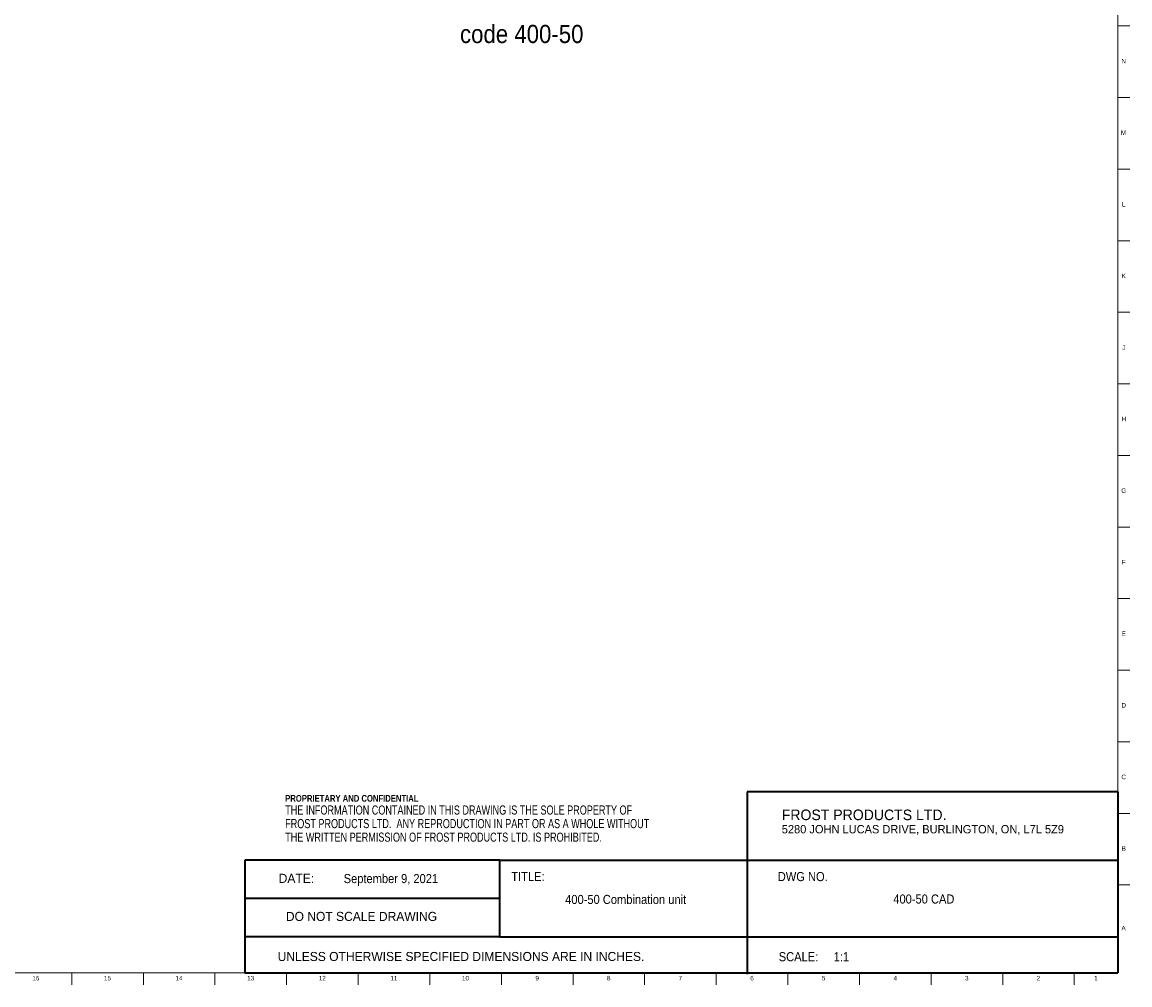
# Model space of a CAD drawing. Header units: inches. Extents: x 0 to 90, y 0 to 120.
# Tile 11 of 21: x 59 to 90, y 0 to 27. Entities that reach past the tile are written whole.
import ezdxf

# ---------------------------------------------------------------- set-up
doc = ezdxf.new("R2010")
doc.units = ezdxf.units.IN
doc.header["$MEASUREMENT"] = 0
doc.linetypes.add('SLD-Solid', pattern=[0])
doc.layers.add('NOTES', color=1, linetype='SLD-Solid')
doc.layers.add('TITLE', color=8, linetype='SLD-Solid')
doc.styles.add('SLDTEXTSTYLE0', font='ARIAL.TTF', dxfattribs={"width": 0.948})
doc.styles.add('SLDTEXTSTYLE1', font='GOTHIC.TTF', dxfattribs={"width": 0.913})
doc.styles.add('SLDTEXTSTYLE2', font='ARIALNB.TTF', dxfattribs={"width": 0.87})
doc.styles.add('SLDTEXTSTYLE3', font='ARIALN.TTF', dxfattribs={"width": 0.87})

# ---------------------------------------------------------------- blocks, each defined once
blk = doc.blocks.new('SW_NOTE_0')
at = {"layer": 'NOTES', "color": 0, "attachment_point": 1, "style": 'SLDTEXTSTYLE0'}
for s, insert, char_height in [('FROST PRODUCTS LTD.', (0, 0.376), 0.29167), ('5280 JOHN LUCAS DRIVE, BURLINGTON, ON, L7L 5Z9', (0, -0.05), 0.22917)]:
    blk.add_mtext(s, dxfattribs=dict(at, insert=insert, char_height=char_height))
blk = doc.blocks.new('SW_NOTE_0_1')
at = {"layer": 'NOTES', "color": 0, "attachment_point": 1}
for s, insert, char_height, style in [('PROPRIETARY AND CONFIDENTIAL', (0, 0.238), 0.18473, 'SLDTEXTSTYLE2'), ('THE INFORMATION CONTAINED IN THIS DRAWING IS THE SOLE PROPERTY OF ', (0, -0.05), 0.25, 'SLDTEXTSTYLE3'), ('FROST PRODUCTS LTD.  ANY REPRODUCTION IN PART OR AS A WHOLE WITHOUT ', (0, -0.423), 0.25, 'SLDTEXTSTYLE3'), ('THE WRITTEN PERMISSION OF FROST PRODUCTS LTD. IS PROHIBITED.', (0, -0.796), 0.25, 'SLDTEXTSTYLE3')]:
    blk.add_mtext(s, dxfattribs=dict(at, insert=insert, char_height=char_height, style=style))
blk = doc.blocks.new('SW_NOTE_0_3')
at = {"layer": 'NOTES', "color": 0, "char_height": 0.5, "attachment_point": 1, "style": 'SLDTEXTSTYLE1'}
for s, insert in [('3D view', (0, 0.639)), ('code 400-50', (0, -0.361))]:
    blk.add_mtext(s, dxfattribs=dict(at, insert=insert))

msp = doc.modelspace()

# ---------------------------------------------------------------- linework, layer by layer
at = {"layer": 'TITLE', "linetype": 'SLD-Solid', "lineweight": 18}
for p, q in [((89.5, 119.5), (89.5, 0.5)), ((89.5, 26.5354331), (89.8346457, 26.5354331)), ((89.5, 24.5669291), (89.8346457, 24.5669291)), ((89.5, 22.5984252), (89.8346457, 22.5984252)), ((89.5, 20.6299213), (89.8346457, 20.6299213)), ((89.5, 18.6614173), (89.8346457, 18.6614173)), ((89.5, 16.6929134), (89.8346457, 16.6929134)), ((89.5, 14.7244094), (89.8346457, 14.7244094)), ((89.5, 12.7559055), (89.8346457, 12.7559055)), ((89.5, 10.7874016), (89.8346457, 10.7874016)), ((89.5, 8.8188976), (89.8346457, 8.8188976)), ((89.5, 6.8503937), (89.8346457, 6.8503937)), ((89.5, 4.8818898), (89.8346457, 4.8818898)), ((89.5, 2.9133858), (89.8346457, 2.9133858)), ((89.5, 0.5), (0.5, 0.5)), ((60.7480315, 0.5), (60.7480315, 0.1653543)), ((62.7165354, 0.5), (62.7165354, 0.1653543)), ((64.6850394, 0.5), (64.6850394, 0.1653543)), ((66.6535433, 0.5), (66.6535433, 0.1653543)), ((68.6220472, 0.5), (68.6220472, 0.1653543)), ((70.5905512, 0.5), (70.5905512, 0.1653543)), ((72.5590551, 0.5), (72.5590551, 0.1653543)), ((74.5275591, 0.5), (74.5275591, 0.1653543)), ((76.496063, 0.5), (76.496063, 0.1653543)), ((78.4645669, 0.5), (78.4645669, 0.1653543)), ((80.4330709, 0.5), (80.4330709, 0.1653543)), ((82.4015748, 0.5), (82.4015748, 0.1653543)), ((84.3700787, 0.5), (84.3700787, 0.1653543)), ((86.3385827, 0.5), (86.3385827, 0.1653543)), ((88.3070866, 0.5), (88.3070866, 0.1653543))]:
    msp.add_line(p, q, dxfattribs=at)
at = {"layer": 'TITLE', "lineweight": 35}
for p, q in [((89.4999317, 5.4753604), (79.3105351, 5.4753604)), ((79.3105351, 5.4753604), (79.3105351, 0.4636772)), ((89.4999317, 5.4753604), (89.5, 0.5)), ((65.5059791, 3.5979637), (65.5059791, 0.5)), ((72.5182231, 3.5979637), (65.5059791, 3.5979637)), ((72.5182231, 3.5979637), (89.4997616, 3.5979648)), ((72.5182231, 1.4876118), (72.5182231, 3.5979637)), ((72.5182231, 2.5427877), (65.5059791, 2.5427877)), ((72.5182231, 1.4876118), (65.5059791, 1.4876118)), ((72.5182231, 1.4876118), (89.4999865, 1.4876118)), ((65.5059791, 0.5), (89.5, 0.5))]:
    msp.add_line(p, q, dxfattribs=at)

# ---------------------------------------------------------------- block references
at = {"layer": 'NOTES'}
for name, p in [('SW_NOTE_0_3', (71.4212093, 26.9259456)), ('SW_NOTE_0_1', (66.6159726, 5.1481527)), ('SW_NOTE_0', (80.2661316, 4.6105228))]:
    msp.add_blockref(name, p, dxfattribs=at)

# ---------------------------------------------------------------- texts
at = {"layer": 'NOTES', "char_height": 0.25}
for s, insert, attachment_point, style in [('DATE:', (66.4368251, 3.2193046), 1, 'SLDTEXTSTYLE0'), ('September 9, 2021', (69.5208728, 3.2135958), 2, 'SLDTEXTSTYLE1'), ('TITLE:', (72.8307373, 3.2682756), 1, 'SLDTEXTSTYLE1'), ('DWG NO.', (80.1561831, 3.2682756), 1, 'SLDTEXTSTYLE1'), ('400-50 Combination unit', (75.9749476, 2.6388861), 2, 'SLDTEXTSTYLE1'), ('400-50 CAD', (84.1720614, 2.6510344), 2, 'SLDTEXTSTYLE1'), ('DO NOT SCALE DRAWING', (68.713067, 2.1722148), 2, 'SLDTEXTSTYLE0'), ('UNLESS OTHERWISE SPECIFIED DIMENSIONS ARE IN INCHES.', (66.4082978, 1.0702903), 1, 'SLDTEXTSTYLE0'), ('SCALE:     1:1', (80.1831753, 1.0645816), 1, 'SLDTEXTSTYLE1')]:
    msp.add_mtext(s, dxfattribs=dict(at, insert=insert, attachment_point=attachment_point, style=style))
at = {"layer": 'TITLE', "char_height": 0.125, "attachment_point": 2, "style": 'SLDTEXTSTYLE1'}
for s, insert in [('N', (89.6661799, 25.631059)), ('M', (89.6629681, 23.6625551)), ('L', (89.6658905, 21.6940512)), ('K', (89.6669611, 19.7255472)), ('J', (89.6662233, 17.7570433)), ('H', (89.667019, 15.7885394)), ('G', (89.6669033, 13.8200354)), ('F', (89.6659918, 11.8515315)), ('E', (89.6675688, 9.8830276)), ('D', (89.6658327, 7.9145236)), ('C', (89.6660208, 5.9460197)), ('B', (89.6663969, 3.9775157)), ('A', (89.6622736, 1.7865709)), ('16', (59.7612622, 0.4125551)), ('15', (61.7297661, 0.4125551)), ('14', (63.69827, 0.4125551)), ('13', (65.666774, 0.4125551)), ('12', (67.6352779, 0.4125551)), ('11', (69.6037819, 0.4125551)), ('10', (71.5722858, 0.4125551)), ('9', (73.5420484, 0.4125551)), ('8', (75.5105523, 0.4125551)), ('7', (77.4790563, 0.4125551)), ('6', (79.4475602, 0.4125551)), ('5', (81.4160642, 0.4125551)), ('4', (83.3845681, 0.4125551)), ('3', (85.353072, 0.4125551)), ('2', (87.321576, 0.4125551)), ('1', (88.9022846, 0.4125551))]:
    msp.add_mtext(s, dxfattribs=dict(at, insert=insert))

doc.saveas('drawing.dxf')
